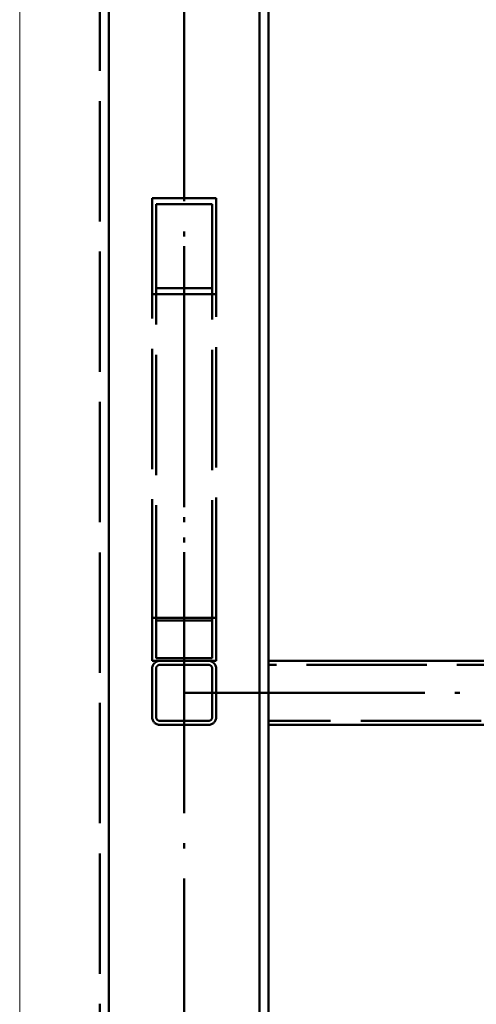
# Paper-space layout 'Layout1' of a CAD drawing. Extents: x -2 to 1033, y -36 to 596.
# Tile 163 of 256: x 354 to 365, y 433 to 457. Entities that reach past the tile are written whole.
import ezdxf

# ---------------------------------------------------------------- set-up
doc = ezdxf.new("R2010")
doc.units = 0
doc.linetypes.add('ACAD_ISO02W100', pattern=[15, 12, -3])
doc.linetypes.add('ACAD_ISO04W100', pattern=[30.5, 24, -3, 0.5, -3])
for name, color, linetype, lineweight in [('SS_PODKLADY_PANELY', 9, 'CONTINUOUS', 13), ('SS_SLOUPY KRAJNÍ', 143, 'CONTINUOUS', 50), ('SS_ZTUŽENÍ STĚNY', 203, 'CONTINUOUS', 50)]:
    doc.layers.add(name, color=color, linetype=linetype, lineweight=lineweight)

psp = doc.layouts.get("Layout1")

# ---------------------------------------------------------------- linework, layer by layer
at = {"layer": 'SS_PODKLADY_PANELY', "color": 9, "linetype": 'Continuous', "ltscale": 0.25}
psp.add_line((353.7063, 503.885), (353.7063, 376.385), dxfattribs=at)
at = {"layer": 'SS_SLOUPY KRAJNÍ', "color": 1, "linetype": 'Continuous', "ltscale": 0.25}
for p, q in [((359.6863, 504.562), (359.6863, 377.1851)), ((359.9063, 377.1851), (359.9063, 504.3617)), ((355.9263, 377.1851), (355.9263, 504.2081))]:
    psp.add_line(p, q, dxfattribs=at)
at = {"layer": 'SS_SLOUPY KRAJNÍ', "color": 7, "linetype": 'ACAD_ISO04W100', "ltscale": 0.25}
psp.add_line((357.8063, 376.385), (357.8063, 504.385), dxfattribs=at)
at = {"layer": 'SS_SLOUPY KRAJNÍ', "color": 3, "linetype": 'ACAD_ISO02W100', "ltscale": 0.25}
psp.add_line((355.7063, 503.885), (355.7063, 377.1851), dxfattribs=at)
at = {"layer": 'SS_ZTUŽENÍ STĚNY', "color": 3, "linetype": 'ACAD_ISO02W100', "ltscale": 0.25}
for p, q in [((358.6063, 452.7125), (357.0063, 452.7125)), ((357.0063, 452.7125), (357.0063, 442.2544)), ((358.5063, 452.5629), (357.1063, 452.5629)), ((357.1063, 452.5629), (357.1063, 442.1875)), ((358.5063, 442.1875), (358.5063, 452.5629)), ((358.6063, 442.2544), (358.6063, 452.7125)), ((358.6063, 450.3184), (357.0063, 450.3184)), ((358.5063, 450.4681), (357.1063, 450.4681)), ((357.0063, 442.2544), (358.6063, 442.2544)), ((357.0063, 442.2544), (357.0063, 441.1851)), ((357.1063, 442.1875), (358.5063, 442.1875)), ((357.1063, 442.1875), (357.1063, 441.2519)), ((358.5063, 441.2519), (358.5063, 442.1875)), ((358.6063, 441.1851), (358.6063, 442.2544)), ((357.1063, 441.2519), (358.5063, 441.2519)), ((357.0063, 441.185), (357.2063, 441.185)), ((357.0063, 440.985), (357.0063, 439.785)), ((357.1063, 440.985), (357.1063, 439.785)), ((357.2063, 441.185), (358.4063, 441.185)), ((358.4063, 441.085), (357.2063, 441.085)), ((358.4063, 441.185), (358.6063, 441.185)), ((358.5063, 439.785), (358.5063, 440.985)), ((358.6063, 439.785), (358.6063, 440.985)), ((367.6063, 441.085), (359.9064, 441.085)), ((358.4063, 439.685), (357.2063, 439.685)), ((358.4063, 439.585), (357.2063, 439.585)), ((368.9563, 439.685), (359.9064, 439.685))]:
    psp.add_line(p, q, dxfattribs=at)
at = {"layer": 'SS_ZTUŽENÍ STĚNY', "color": 7, "linetype": 'ACAD_ISO04W100', "ltscale": 0.25}
for p, q in [((357.8063, 451.5155), (357.8063, 440.385)), ((357.8063, 440.385), (442.8063, 440.385)), ((357.8063, 440.385), (357.8063, 440.385))]:
    psp.add_line(p, q, dxfattribs=at)
at = {"layer": 'SS_ZTUŽENÍ STĚNY', "color": 1, "linetype": 'Continuous', "ltscale": 0.25}
for p, q in [((359.9064, 441.185), (365.7698, 441.185)), ((365.7698, 439.585), (359.9064, 439.585))]:
    psp.add_line(p, q, dxfattribs=at)
at = {"layer": 'SS_ZTUŽENÍ STĚNY', "color": 3, "linetype": 'ACAD_ISO02W100', "ltscale": 0.25}
for centre, start, end in [((357.2063, 440.985), 90, 180), ((358.4063, 440.985), 0, 90), ((357.2063, 439.785), 180, 270), ((358.4063, 439.785), 270, 0)]:
    psp.add_arc(centre, 0.2, start, end, dxfattribs=at)
at = {"layer": 'SS_ZTUŽENÍ STĚNY', "color": 3, "linetype": 'ACAD_ISO02W100', "ltscale": 0.25, "extrusion": (-4.28626e-16, 6.12323e-17, -1)}
for centre, start, end in [((-357.2063, 440.985), 0, 90), ((-358.4063, 440.985), 90, 180), ((-357.2063, 439.785), 270, 0), ((-358.4063, 439.785), 180, 270)]:
    psp.add_arc(centre, 0.1, start, end, dxfattribs=at)

doc.saveas('drawing.dxf')
